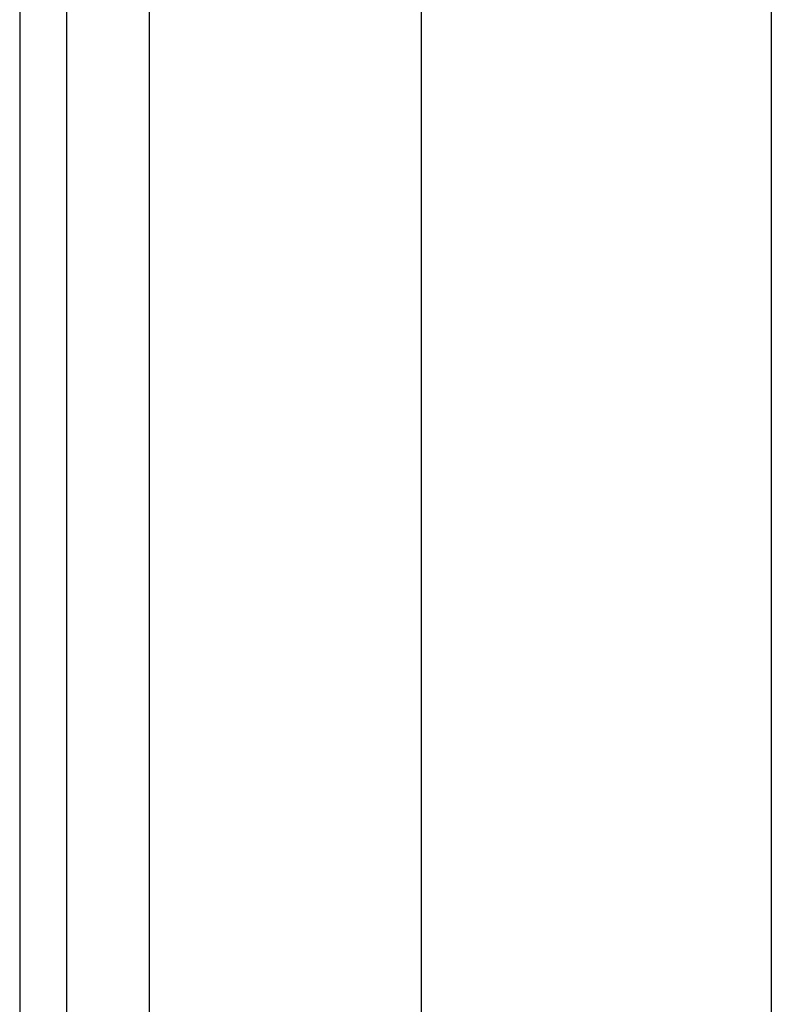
# Model space of a CAD drawing. Header units: inches. Extents: x 0 to 120, y -11 to 78.
# Tile 35 of 90: x 5.95 to 7.19, y 54.51 to 56.13. Entities that reach past the tile are written whole.
import ezdxf

# ---------------------------------------------------------------- set-up
doc = ezdxf.new("R2010")
doc.units = ezdxf.units.IN
doc.header["$LTSCALE"] = 7.213522
doc.header["$MEASUREMENT"] = 0
doc.layers.add('Visible Edges(ANSI)', color=7, linetype='Continuous', lineweight=25)
doc.layers.add('Visible Tangent Edges(ANSI)', color=7, linetype='Continuous', lineweight=25)

msp = doc.modelspace()

# ---------------------------------------------------------------- linework, layer by layer
at = {"layer": 'Visible Edges(ANSI)'}
for p, q in [((5.9466, 63.0103), (5.9466, 19.792)), ((6.0242, 19.792), (6.0242, 63.0103)), ((6.6085, 26.3644), (6.6085, 56.4379)), ((7.1851, 56.4379), (7.1851, 26.3644))]:
    msp.add_line(p, q, dxfattribs=at)
at = {"layer": 'Visible Tangent Edges(ANSI)'}
msp.add_line((6.1604, 19.792), (6.1604, 63.0103), dxfattribs=at)

doc.saveas('drawing.dxf')
